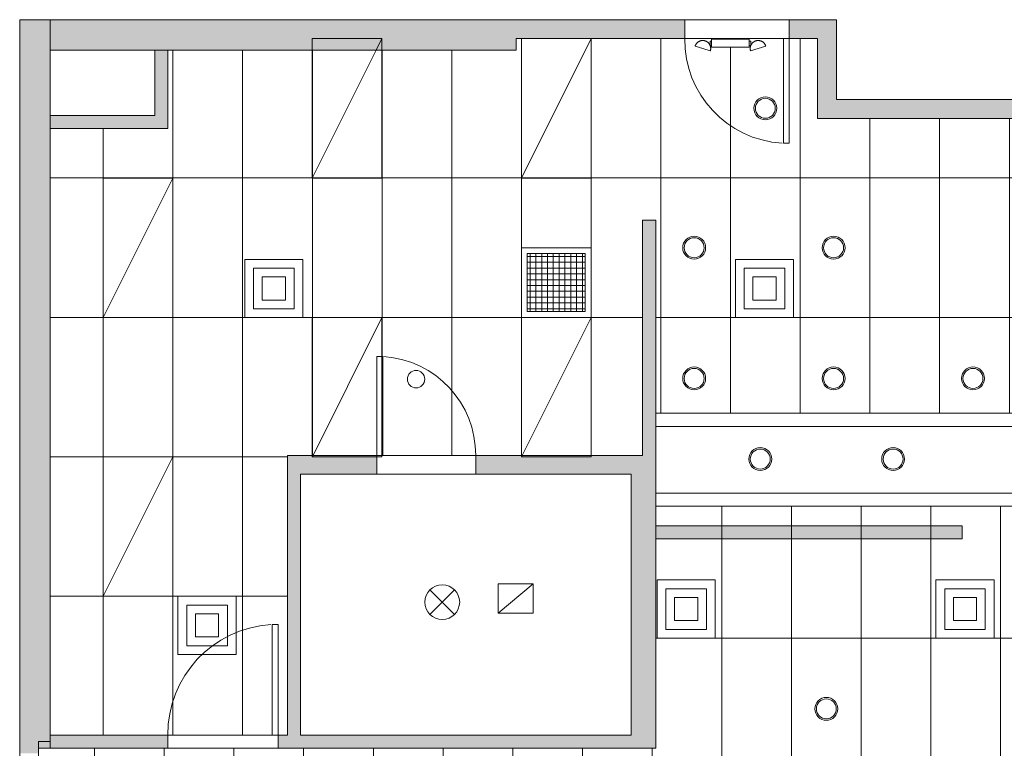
# Model space of a CAD drawing. Header units: inches. Extents: x -283 to 374, y -282 to 262.
# Tile 2 of 5: x -283 to 57, y 11 to 262. Entities that reach past the tile are written whole.
import ezdxf

# ---------------------------------------------------------------- set-up
doc = ezdxf.new("R2010")
doc.units = ezdxf.units.IN
doc.header["$MEASUREMENT"] = 0
for name, color, linetype, lineweight in [('A-CLNG', 13, 'Continuous', 9), ('A-CLNG-PATT', 13, 'Continuous', 9), ('A-DETL-MBND', 5, 'Continuous', 9), ('A-DOOR', 31, 'Continuous', 9), ('A-GENM', 13, 'Continuous', 9), ('A-WALL', 90, 'Continuous', 9), ('A-WALL-PATT', 111, 'Continuous', 9), ('E-ELEC-FIXT', 91, 'Continuous', 9), ('E-LITE-EQPM', 33, 'Continuous', 9), ('Q-SPCQ', 91, 'Continuous', 9)]:
    doc.layers.add(name, color=color, linetype=linetype, lineweight=lineweight)
pattern_1 = [(270, (55.233, 0.723), (-24, -1e-15), []), (180, (55.233, 0.723), (6e-15, 48), [])]

# ---------------------------------------------------------------- blocks, each defined once
blk = doc.blocks.new('Planitar - Single Door_Flush Panel - 2_-10_ x 6_-8_-3154542-Main Floor')
at = {"layer": 'A-DOOR', "lineweight": 18}
for p, q in [((15, -3.25), (15, -37.27)), ((17.01, -3.25), (15, -3.25)), ((17.01, -3.25), (17.01, -37.27)), ((17.01, -37.27), (15, -37.27))]:
    blk.add_line(p, q, dxfattribs=at)
at = {"layer": 'A-DOOR'}
blk.add_arc((16.78, -3.55), 33.79, 179.4911, 266.2584, dxfattribs=at)
blk = doc.blocks.new('Planitar - Single Door_Flush Panel - 3_-2_ x 6_-8_-3154516-Main Floor')
at = {"layer": 'A-DOOR', "lineweight": 18}
for p, q in [((16.99, 2.25), (16.99, 40.25)), ((19, 40.25), (16.99, 40.25)), ((19, 2.25), (19, 40.25)), ((19, 2.25), (16.99, 2.25))]:
    blk.add_line(p, q, dxfattribs=at)
at = {"layer": 'A-DOOR'}
blk.add_arc((18.77, 2.55), 37.77, 93.5352, 180.4552, dxfattribs=at)
blk = doc.blocks.new('Planitar - Single Door_Flush Panel - 3_-0_ x 6_-8_-3154584-Main Floor')
at = {"layer": 'A-DOOR', "lineweight": 18}
for p, q in [((16, -3.25), (16, -39.27)), ((18.01, -3.25), (16, -3.25)), ((18.01, -3.25), (18.01, -39.27)), ((18.01, -39.27), (16, -39.27))]:
    blk.add_line(p, q, dxfattribs=at)
at = {"layer": 'A-DOOR'}
blk.add_arc((17.78, -3.55), 35.8, 179.5197, 266.3668, dxfattribs=at)
blk = doc.blocks.new('Air Diffuser - Square - Air Diffuser - Square-3101284-Main Floor')
at = {"layer": 'E-ELEC-FIXT'}
for p, q in [((-10, -10), (-10, 10)), ((-10, 10), (10, 10)), ((-7, 7), (7, 7)), ((-7, -7), (-7, 7)), ((7, 7), (7, -7)), ((10, 10), (10, -10)), ((-4, -4), (-4, 4)), ((-4, 4), (4, 4)), ((4, 4), (4, -4)), ((4, -4), (-4, -4)), ((10, -10), (-10, -10)), ((7, -7), (-7, -7))]:
    blk.add_line(p, q, dxfattribs=at)
blk = doc.blocks.new('2x4 Flourescent Light - 2x4 Flourescent Light-V5-Main Floor')
at = {"layer": 'E-ELEC-FIXT'}
for p, q in [((12, 24), (-12, -24)), ((-12, -24), (-12, 24)), ((-12, 24), (12, 24)), ((12, 24), (12, -24)), ((12, -24), (-12, -24))]:
    blk.add_line(p, q, dxfattribs=at)
blk = doc.blocks.new('2x4 Flourescent Light - 2x4 Flourescent Light-V6-Main Floor')
at = {"layer": 'E-ELEC-FIXT'}
for p, q in [((-12, 20), (-12, 24)), ((-12, 24), (12, 24)), ((12, 24), (10, 20)), ((12, 24), (12, 20)), ((10, 20), (-12, -24)), ((-12, -24), (-12, 20)), ((12, 20), (12, -24)), ((12, -24), (-12, -24))]:
    blk.add_line(p, q, dxfattribs=at)
blk = doc.blocks.new('2x4 Flourescent Light - 2x4 Flourescent Light-V7-Main Floor')
at = {"layer": 'E-ELEC-FIXT'}
for p, q in [((-12, -23.5), (-12, 24)), ((-12, 24), (12, 24)), ((12, 24), (-11.75, -23.5)), ((12, 24), (12, -23.5)), ((-11.75, -23.5), (-12, -24)), ((-12, -24), (-12, -23.5)), ((12, -23.5), (12, -24)), ((12, -24), (-12, -24))]:
    blk.add_line(p, q, dxfattribs=at)
blk = doc.blocks.new('2x4 Flourescent Light - 2x4 Flourescent Light-V8-Main Floor')
at = {"layer": 'E-ELEC-FIXT'}
for p, q in [((-12, -23.5), (-12, 24)), ((-12, 24), (12, 24)), ((12, 24), (-11.75, -23.5)), ((12, 24), (12, -23.5)), ((-11.75, -23.5), (-12, -24)), ((-12, -24), (-12, -23.5)), ((12, -23.5), (12, -24)), ((8.22, -24), (-12, -24)), ((10.24, -24), (8.23, -24)), ((12, -24), (10.24, -24))]:
    blk.add_line(p, q, dxfattribs=at)
blk = doc.blocks.new('Air Grill 2X2 - Air Grill 2X2-3143860-Main Floor')
at = {"layer": 'A-GENM'}
for p, q in [((-12, -12), (-12, 12)), ((-12, 12), (12, 12)), ((12, 12), (12, -12)), ((-10, -10), (-10, 10)), ((-10, 10), (10, 10)), ((10, 9), (-10, 9)), ((10, 7), (-10, 7)), ((-9, 10), (-9, -10)), ((-7, 10), (-7, -10)), ((-5, 10), (-5, -10)), ((-3, 10), (-3, -10)), ((-1, 10), (-1, -10)), ((1, 10), (1, -10)), ((3, 10), (3, -10)), ((5, 10), (5, -10)), ((7, 10), (7, -10)), ((9, 10), (9, -10)), ((10, 10), (10, -10)), ((10, 5), (-10, 5)), ((10, 3), (-10, 3)), ((10, 1), (-10, 1)), ((10, -1), (-10, -1)), ((10, -3), (-10, -3)), ((10, -5), (-10, -5)), ((10, -7), (-10, -7)), ((10, -9), (-10, -9)), ((10, -10), (-10, -10)), ((12, -12), (-12, -12))]:
    blk.add_line(p, q, dxfattribs=at)
blk = doc.blocks.new('Exhaust Fan - Exhaust Fan-3148417-Main Floor')
at = {"layer": 'A-GENM'}
for p, q in [((-6, -4.75), (6, 5.25)), ((-6, -4.75), (-6, 5.25)), ((-6, 5.25), (6, 5.25)), ((-6, -4.75), (-6, 5.25)), ((-6, 5.25), (6, 5.25)), ((6, 5.25), (6, -4.75)), ((6, 5.25), (6, -4.75)), ((6, -4.75), (-6, -4.75)), ((6, -4.75), (-6, -4.75))]:
    blk.add_line(p, q, dxfattribs=at)
blk = doc.blocks.new('Ceiling Mounted Light - Ceiling Mounted Light-3130869-Main Floor')
at = {"layer": 'A-GENM'}
for p, q in [((4.22, 4.26), (-4.26, -4.22)), ((-4.22, 4.26), (4.26, -4.22))]:
    blk.add_line(p, q, dxfattribs=at)
for start, end in [(360, 180), (0, 180), (180, 360), (180, 360)]:
    blk.add_arc((0, 0), 6, start, end, dxfattribs=at)
blk = doc.blocks.new('2x4 Flourescent Light - 2x4 Flourescent Light-3128305-Main Floor')
at = {"layer": 'E-ELEC-FIXT'}
for p, q in [((12, 24), (-12, -24)), ((-12, -24), (-12, 24)), ((-12, 24), (12, 24)), ((12, 24), (12, -24)), ((12, -24), (-12, -24))]:
    blk.add_line(p, q, dxfattribs=at)
blk = doc.blocks.new('Emergency Light- Ceiling Mounted - Emergency Light- Ceiling Mounted-3120708-Main Floor')
at = {"layer": 'A-GENM'}
for start, end in [(0, 180), (180, 360)]:
    blk.add_arc((0, 0), 3, start, end, dxfattribs=at)
blk = doc.blocks.new('Emergency Battery Unit - EX-V9-Main Floor')
at = {"layer": 'Q-SPCQ'}
for p, q in [((-7.02, 38.15), (-7.02, 36.65)), ((-6.52, 38.15), (-7.02, 38.15)), ((6.48, 38.77), (-6.52, 38.77)), ((-6.52, 38.77), (-6.52, 36.02)), ((6.48, 36.02), (6.48, 38.77)), ((6.48, 38.15), (6.98, 38.15)), ((6.98, 36.65), (6.98, 38.15)), ((-12.2, 36.42), (-9.57, 35.61)), ((-9.57, 35.61), (-6.94, 34.81)), ((-6.52, 36.65), (-7.02, 36.65)), ((-6.52, 36.02), (6.48, 36.02)), ((6.48, 36.65), (6.98, 36.65)), ((6.9, 34.81), (9.53, 35.61)), ((9.53, 35.61), (12.16, 36.42))]:
    blk.add_line(p, q, dxfattribs=at)
at = {"layer": 'Q-SPCQ', "flags": 128}
for points in [[(-12.2, 36.42), (-12.16, 36.52), (-12.12, 36.62), (-12.08, 36.73), (-12.03, 36.82), (-11.98, 36.92), (-11.93, 37.02), (-11.87, 37.11), (-11.81, 37.2), (-11.74, 37.29), (-11.68, 37.38), (-11.6, 37.46), (-11.53, 37.54), (-11.45, 37.62), (-11.37, 37.69), (-11.28, 37.76), (-11.2, 37.83), (-11.11, 37.89), (-11.01, 37.95), (-10.92, 38.01), (-10.82, 38.06), (-10.72, 38.11), (-10.62, 38.15), (-10.52, 38.19), (-10.42, 38.23), (-10.31, 38.26), (-10.2, 38.29), (-10.1, 38.31), (-9.99, 38.33), (-9.88, 38.34), (-9.77, 38.35), (-9.66, 38.36), (-9.55, 38.36), (-9.44, 38.36), (-9.33, 38.35), (-9.22, 38.34), (-9.11, 38.32), (-9, 38.3), (-8.9, 38.28), (-8.79, 38.25), (-8.69, 38.22), (-8.58, 38.18), (-8.48, 38.14), (-8.38, 38.09), (-8.28, 38.04), (-8.19, 37.99), (-8.09, 37.93), (-8, 37.87), (-7.91, 37.81), (-7.82, 37.74), (-7.74, 37.67), (-7.66, 37.59), (-7.58, 37.52), (-7.51, 37.44), (-7.44, 37.35), (-7.37, 37.27), (-7.3, 37.18), (-7.24, 37.08), (-7.19, 36.99), (-7.13, 36.89), (-7.08, 36.8), (-7.04, 36.7), (-7, 36.59), (-6.96, 36.49), (-6.93, 36.38), (-6.9, 36.28), (-6.87, 36.17), (-6.85, 36.06), (-6.84, 35.95), (-6.83, 35.85), (-6.82, 35.74), (-6.82, 35.63), (-6.82, 35.52), (-6.82, 35.41), (-6.83, 35.3), (-6.85, 35.19), (-6.87, 35.08), (-6.89, 34.97), (-6.92, 34.86), (-6.94, 34.81)], [(6.9, 34.81), (6.87, 34.91), (6.84, 35.02), (6.82, 35.13), (6.8, 35.24), (6.79, 35.35), (6.78, 35.46), (6.78, 35.57), (6.78, 35.68), (6.78, 35.79), (6.79, 35.9), (6.81, 36), (6.82, 36.11), (6.85, 36.22), (6.87, 36.33), (6.9, 36.43), (6.94, 36.54), (6.98, 36.64), (7.02, 36.74), (7.07, 36.84), (7.12, 36.94), (7.17, 37.03), (7.23, 37.13), (7.3, 37.22), (7.36, 37.31), (7.43, 37.39), (7.5, 37.47), (7.58, 37.55), (7.66, 37.63), (7.74, 37.7), (7.83, 37.77), (7.91, 37.84), (8, 37.9), (8.1, 37.96), (8.19, 38.02), (8.29, 38.07), (8.39, 38.11), (8.49, 38.16), (8.59, 38.2), (8.7, 38.23), (8.8, 38.26), (8.91, 38.29), (9.02, 38.31), (9.12, 38.33), (9.23, 38.35), (9.34, 38.36), (9.45, 38.36), (9.56, 38.36), (9.67, 38.36), (9.78, 38.35), (9.89, 38.34), (10, 38.32), (10.11, 38.3), (10.21, 38.27), (10.32, 38.25), (10.43, 38.21), (10.53, 38.17), (10.63, 38.13), (10.73, 38.09), (10.83, 38.04), (10.92, 37.98), (11.02, 37.92), (11.11, 37.86), (11.2, 37.8), (11.28, 37.73), (11.37, 37.66), (11.45, 37.58), (11.52, 37.5), (11.6, 37.42), (11.67, 37.34), (11.74, 37.25), (11.8, 37.16), (11.86, 37.07), (11.92, 36.97), (11.97, 36.88), (12.02, 36.78), (12.06, 36.68), (12.1, 36.58), (12.14, 36.47), (12.16, 36.42)]]:
    blk.add_lwpolyline(points, dxfattribs=at)
blk = doc.blocks.new('Recessed Light _1_ - 8_-3267528-Main Floor')
at = {"layer": 'E-LITE-EQPM'}
for radius, start, end in [(3.94, 360, 180), (3.94, 360, 180), (3.44, 0, 180), (3.94, 180, 360), (3.94, 180, 360), (3.44, 180, 360)]:
    blk.add_arc((0, 0), radius, start, end, dxfattribs=at)
blk = doc.blocks.new('Recessed Light _1_ - 8_-3273648-Main Floor')
at = {"layer": 'E-LITE-EQPM'}
for radius, start, end in [(3.94, 360, 180), (3.94, 360, 180), (3.44, 0, 180), (3.94, 180, 360), (3.94, 180, 360), (3.44, 180, 360)]:
    blk.add_arc((0, 0), radius, start, end, dxfattribs=at)

msp = doc.modelspace()

# ---------------------------------------------------------------- hatches: boundary and pattern name
at = {"layer": 'A-CLNG-PATT', "lineweight": 18}
h = msp.add_hatch(dxfattribs=at)
h.set_pattern_fill('FP_4', color=256, style=0, pattern_type=2)
h.set_pattern_definition([(270, (58.233, 15.098), (-24, -1e-15), []), (180, (58.233, 15.1), (-6e-15, 48), [])])
h.paths.add_polyline_path([(-193.52, 15.35), (-190.27, 15.35), (-190.27, 111.6), (-68.02, 111.6), (-68.02, 192.6), (-63.52, 192.6), (-63.52, 126.1), (250.23, 126.1), (250.23, 134.35), (281.48, 134.35), (281.48, 161.85), (250.23, 161.85), (250.23, 227.6), (226.48, 227.6), (226.48, 150.1), (69.48, 150.1), (69.48, 227.6), (-7.77, 227.6), (-7.77, 255.1), (-111.52, 255.1), (-111.52, 251.1), (-231.52, 251.1), (-231.52, 224.1), (-272.02, 224.1), (-272.02, 15.35), (-231.52, 15.35)], flags=0)
h.paths.add_polyline_path([(-50.86, 134.71), (-51.99, 135.12), (-52.9, 135.89), (-53.5, 136.92), (-53.7, 138.1), (-53.5, 139.27), (-52.9, 140.31), (-51.97, 141.08), (-50.86, 141.48), (-49.67, 141.48), (-48.55, 141.07), (-47.63, 140.31), (-47.04, 139.27), (-46.83, 138.1), (-47.04, 136.92), (-47.63, 135.89), (-48.55, 135.12), (-49.67, 134.71)], flags=0)
h.paths.add_polyline_path([(-2.86, 134.71), (-3.99, 135.12), (-4.9, 135.89), (-5.5, 136.92), (-5.7, 138.1), (-5.5, 139.27), (-4.9, 140.31), (-3.99, 141.07), (-2.86, 141.48), (-1.67, 141.48), (-0.55, 141.07), (0.37, 140.31), (0.96, 139.27), (1.17, 138.1), (0.96, 136.92), (0.37, 135.89), (-0.55, 135.12), (-1.67, 134.71)], flags=0)
h.paths.add_polyline_path([(45.14, 134.71), (44.01, 135.12), (43.1, 135.89), (42.5, 136.92), (42.3, 138.1), (42.5, 139.27), (43.1, 140.31), (44.01, 141.07), (45.14, 141.48), (46.33, 141.48), (47.45, 141.07), (48.37, 140.31), (48.96, 139.27), (49.17, 138.1), (48.96, 136.92), (48.37, 135.89), (47.45, 135.12), (46.33, 134.71)], flags=0)
h.paths.add_polyline_path([(93.14, 134.71), (92.01, 135.12), (91.1, 135.89), (90.5, 136.92), (90.3, 138.1), (90.5, 139.27), (91.1, 140.31), (92.01, 141.07), (93.14, 141.48), (94.33, 141.48), (95.45, 141.07), (96.37, 140.31), (96.96, 139.27), (97.17, 138.1), (96.96, 136.92), (96.37, 135.89), (95.45, 135.12), (94.33, 134.71)], flags=0)
h.paths.add_polyline_path([(141.14, 134.71), (140.01, 135.12), (139.1, 135.89), (138.5, 136.92), (138.3, 138.1), (138.5, 139.27), (139.1, 140.31), (140.01, 141.07), (141.14, 141.48), (142.33, 141.48), (143.45, 141.07), (144.37, 140.31), (144.96, 139.27), (145.17, 138.1), (144.96, 136.92), (144.37, 135.89), (143.45, 135.12), (142.33, 134.71)], flags=0)
h.paths.add_polyline_path([(189.14, 134.71), (188.01, 135.12), (187.1, 135.89), (186.5, 136.92), (186.3, 138.1), (186.5, 139.27), (187.1, 140.31), (188.01, 141.07), (189.14, 141.48), (190.33, 141.48), (191.45, 141.07), (192.37, 140.31), (192.96, 139.27), (193.17, 138.1), (192.96, 136.92), (192.37, 135.89), (191.45, 135.12), (190.33, 134.71)], flags=0)
h.paths.add_polyline_path([(271.93, 135.63), (247.93, 135.63), (247.93, 159.63), (271.93, 159.63), (271.93, 142.76)], flags=0)
h.paths.add_polyline_path([(-50.86, 179.71), (-51.99, 180.12), (-52.9, 180.89), (-53.5, 181.92), (-53.7, 183.1), (-53.5, 184.27), (-52.9, 185.31), (-51.97, 186.08), (-50.86, 186.48), (-49.67, 186.48), (-48.55, 186.07), (-47.63, 185.31), (-47.04, 184.27), (-46.83, 183.1), (-47.04, 181.92), (-47.63, 180.89), (-48.55, 180.12), (-49.67, 179.71)], flags=0)
h.paths.add_polyline_path([(-2.86, 179.71), (-3.99, 180.12), (-4.9, 180.89), (-5.5, 181.92), (-5.7, 183.1), (-5.5, 184.27), (-4.9, 185.31), (-3.99, 186.07), (-2.86, 186.48), (-1.67, 186.48), (-0.55, 186.07), (0.37, 185.31), (0.96, 184.27), (1.17, 183.1), (0.96, 181.92), (0.37, 180.89), (-0.55, 180.12), (-1.67, 179.71)], flags=0)
h.paths.add_polyline_path([(237.89, 192.71), (236.76, 193.12), (235.85, 193.89), (235.25, 194.92), (235.05, 196.1), (235.25, 197.27), (235.85, 198.31), (236.76, 199.07), (237.89, 199.48), (239.08, 199.48), (240.2, 199.07), (241.12, 198.31), (241.71, 197.27), (241.92, 196.1), (241.71, 194.92), (241.12, 193.89), (240.2, 193.12), (239.08, 192.71)], flags=0)
h.paths.add_polyline_path([(-26.36, 227.71), (-27.49, 228.12), (-28.4, 228.89), (-29, 229.92), (-29.2, 231.1), (-29, 232.27), (-28.4, 233.31), (-27.49, 234.07), (-26.36, 234.48), (-25.17, 234.48), (-24.05, 234.07), (-23.13, 233.31), (-22.54, 232.27), (-22.33, 231.1), (-22.54, 229.92), (-23.13, 228.89), (-24.05, 228.12), (-25.17, 227.71)], flags=0)
h.paths.add_polyline_path([(-30.87, 250.88), (-30.97, 251.7), (-30.95, 252.15), (-30.69, 252.87), (-30.33, 253.45), (-30.05, 253.72), (-29.39, 254.17), (-28.46, 254.41), (-27.94, 254.4), (-27.37, 254.28), (-26.6, 253.87), (-26.17, 253.47), (-25.83, 252.95), (-25.61, 252.49), (-30.82, 250.9)], flags=0)
h.paths.add_polyline_path([(-44.7, 250.88), (-49.96, 252.49), (-49.52, 253.31), (-49.22, 253.66), (-48.71, 254.04), (-48.02, 254.33), (-47.37, 254.42), (-46.82, 254.36), (-46.08, 254.1), (-45.3, 253.52), (-45.06, 253.18), (-44.76, 252.58), (-44.63, 252.15), (-44.63, 251.42), (-44.7, 250.91)], flags=0)
h.paths.add_polyline_path([(-31.29, 252.1), (-44.29, 252.11), (-44.29, 252.72), (-44.79, 252.72), (-44.79, 254.22), (-44.29, 254.22), (-44.29, 254.85), (-31.29, 254.85), (-31.29, 254.22), (-30.79, 254.22), (-30.82, 252.72), (-31.29, 252.72), (-31.29, 252.13)], flags=0)
h = msp.add_hatch(dxfattribs=at)
h.set_pattern_fill('FP_5', color=256, style=0, pattern_type=2)
h.set_pattern_definition(pattern_1)
h.paths.add_polyline_path([(367.23, -238.15), (367.23, -68.65), (250.23, -68.65), (250.23, -57.9), (227.98, -57.9), (227.98, -36.65), (250.23, -36.65), (250.23, 94.1), (-63.52, 94.1), (-63.52, 87.35), (41.98, 87.35), (41.98, 82.85), (-63.52, 82.85), (-63.52, 10.85), (-276.02, 10.85), (-276.02, -23.65), (-246.52, -23.65), (-246.52, -68.9), (-276.02, -68.9), (-276.02, -197.65), (-235.27, -197.65), (-235.27, -238.15), (-31.77, -238.15), (-31.77, -211.65), (14.23, -211.65), (14.23, -238.15), (169.25, -238.15), (169.25, -237.53), (168.75, -237.53), (168.79, -236.03), (169.25, -236.03), (169.25, -235.4), (182.25, -235.41), (182.25, -236.03), (182.75, -236.03), (182.75, -237.53), (182.25, -237.53), (182.25, -238.15), (223.73, -238.15), (223.73, -211.65), (262.48, -211.65), (262.48, -238.15), (359.64, -238.15)], flags=0)
h.paths.add_polyline_path([(185.43, -237.73), (184.79, -237.66), (184.05, -237.41), (183.27, -236.82), (183.02, -236.48), (182.72, -235.88), (182.59, -235.45), (182.59, -234.73), (182.67, -234.19), (187.93, -235.79), (187.48, -236.63), (187.19, -236.96), (186.68, -237.34), (185.98, -237.64), (185.53, -237.71)], flags=0)
h.paths.add_polyline_path([(166.08, -237.73), (165.34, -237.58), (164.57, -237.17), (164.14, -236.77), (163.75, -236.16), (163.58, -235.79), (168.84, -234.21), (168.93, -235), (168.91, -235.45), (168.65, -236.18), (168.29, -236.76), (168.01, -237.03), (167.36, -237.48), (166.43, -237.72), (166.23, -237.72)], flags=0)
h.paths.add_polyline_path([(-197.44, -217), (-198.56, -216.6), (-199.47, -215.83), (-200.07, -214.79), (-200.28, -213.62), (-200.07, -212.44), (-199.47, -211.41), (-198.56, -210.64), (-197.44, -210.23), (-196.24, -210.23), (-195.12, -210.64), (-194.21, -211.41), (-193.61, -212.44), (-193.4, -213.62), (-193.61, -214.79), (-194.21, -215.83), (-195.12, -216.6), (-196.24, -217)], flags=0)
h.paths.add_polyline_path([(-125.44, -217), (-126.56, -216.6), (-127.47, -215.83), (-128.07, -214.79), (-128.28, -213.62), (-128.07, -212.44), (-127.47, -211.41), (-126.56, -210.64), (-125.44, -210.23), (-124.24, -210.23), (-123.12, -210.64), (-122.21, -211.41), (-121.61, -212.44), (-121.4, -213.62), (-121.61, -214.79), (-122.21, -215.83), (-123.12, -216.6), (-124.24, -217)], flags=0)
h.paths.add_polyline_path([(-53.44, -217), (-54.56, -216.6), (-55.47, -215.83), (-56.07, -214.79), (-56.28, -213.62), (-56.07, -212.44), (-55.47, -211.41), (-54.56, -210.64), (-53.44, -210.23), (-52.24, -210.23), (-51.12, -210.64), (-50.21, -211.41), (-49.61, -212.44), (-49.4, -213.62), (-49.61, -214.79), (-50.21, -215.83), (-51.12, -216.6), (-52.24, -217)], flags=0)
h.paths.add_polyline_path([(42.56, -217), (41.44, -216.6), (40.53, -215.83), (39.93, -214.79), (39.72, -213.62), (39.93, -212.44), (40.53, -211.41), (41.44, -210.64), (42.56, -210.23), (43.76, -210.23), (44.88, -210.64), (45.79, -211.41), (46.39, -212.44), (46.6, -213.62), (46.39, -214.79), (45.79, -215.83), (44.88, -216.6), (43.76, -217)], flags=0)
h.paths.add_polyline_path([(114.56, -217), (113.44, -216.6), (112.53, -215.83), (111.93, -214.79), (111.72, -213.62), (111.93, -212.44), (112.53, -211.41), (113.44, -210.64), (114.56, -210.23), (115.76, -210.23), (116.88, -210.64), (117.79, -211.41), (118.39, -212.44), (118.6, -213.62), (118.39, -214.79), (117.79, -215.83), (116.88, -216.6), (115.76, -217)], flags=0)
h.paths.add_polyline_path([(186.56, -217), (185.44, -216.6), (184.53, -215.83), (183.93, -214.79), (183.72, -213.62), (183.93, -212.44), (184.53, -211.41), (185.44, -210.64), (186.56, -210.23), (187.76, -210.23), (188.88, -210.64), (189.79, -211.41), (190.39, -212.44), (190.6, -213.62), (190.39, -214.79), (189.79, -215.83), (188.88, -216.6), (187.76, -217)], flags=0)
h.paths.add_polyline_path([(282.56, -217), (281.44, -216.6), (280.53, -215.83), (279.93, -214.79), (279.72, -213.62), (279.93, -212.44), (280.53, -211.41), (281.44, -210.64), (282.56, -210.23), (283.76, -210.23), (284.88, -210.64), (285.79, -211.41), (286.39, -212.44), (286.6, -213.62), (286.39, -214.79), (285.79, -215.83), (284.88, -216.6), (283.76, -217)], flags=0)
h.paths.add_polyline_path([(330.56, -217), (329.44, -216.6), (328.53, -215.83), (327.93, -214.79), (327.72, -213.62), (327.93, -212.44), (328.53, -211.41), (329.44, -210.64), (330.56, -210.23), (331.76, -210.23), (332.88, -210.64), (333.79, -211.41), (334.39, -212.44), (334.6, -213.62), (334.39, -214.79), (333.79, -215.83), (332.88, -216.6), (331.76, -217), (331.53, -217)], flags=0)
h.paths.add_polyline_path([(-149.36, -171.04), (-150.49, -170.63), (-151.4, -169.86), (-152, -168.83), (-152.2, -167.65), (-152, -166.48), (-151.4, -165.44), (-150.49, -164.68), (-149.36, -164.27), (-148.17, -164.27), (-147.05, -164.68), (-146.13, -165.44), (-145.54, -166.48), (-145.33, -167.65), (-145.54, -168.83), (-146.13, -169.86), (-147.05, -170.63), (-148.17, -171.04)], flags=0)
h.paths.add_polyline_path([(90.56, -169), (89.44, -168.6), (88.53, -167.83), (87.93, -166.79), (87.72, -165.62), (87.93, -164.44), (88.53, -163.41), (89.44, -162.64), (90.56, -162.23), (91.76, -162.23), (92.88, -162.64), (93.79, -163.41), (94.39, -164.44), (94.6, -165.62), (94.39, -166.79), (93.79, -167.83), (92.88, -168.6), (91.76, -169)], flags=0)
h.paths.add_polyline_path([(265.25, -143.37), (265.25, -142.75), (264.75, -142.75), (264.78, -141.25), (265.25, -141.25), (265.25, -140.62), (278.25, -140.63), (278.25, -141.25), (278.75, -141.25), (278.75, -142.75), (278.25, -142.75), (278.25, -143.37), (265.52, -143.37)], flags=0)
h.paths.add_polyline_path([(-93.06, -143.28), (-104.33, -143.28), (-104.33, -142.65), (-104.83, -142.65), (-104.79, -141.15), (-104.33, -141.15), (-104.33, -140.53), (-91.33, -140.54), (-91.33, -141.15), (-90.83, -141.15), (-90.83, -142.65), (-91.33, -142.65), (-91.33, -143.28)], flags=0)
h.paths.add_polyline_path([(281.42, -142.95), (280.78, -142.88), (280.04, -142.63), (279.26, -142.04), (279.08, -141.82), (278.72, -141.1), (278.59, -140.67), (278.58, -140.03), (278.67, -139.4), (283.93, -141.01), (283.48, -141.83), (283.19, -142.18), (282.68, -142.56), (282.07, -142.84), (281.53, -142.93)], flags=0)
h.paths.add_polyline_path([(262.07, -142.95), (261.32, -142.8), (260.57, -142.39), (260.13, -141.99), (259.79, -141.47), (259.57, -141.01), (264.84, -139.43), (264.93, -140.22), (264.87, -140.81), (264.65, -141.4), (264.29, -141.98), (264.01, -142.24), (263.36, -142.7), (262.42, -142.93), (262.23, -142.94)], flags=0)
h.paths.add_polyline_path([(-88.15, -142.86), (-88.79, -142.78), (-89.54, -142.53), (-90.31, -141.94), (-90.49, -141.72), (-90.86, -141.01), (-90.99, -140.58), (-91, -139.94), (-90.91, -139.31), (-85.65, -140.92), (-86.09, -141.74), (-86.39, -142.09), (-86.94, -142.49), (-87.5, -142.75), (-88.07, -142.84)], flags=0)
h.paths.add_polyline_path([(-107.5, -142.86), (-108.26, -142.7), (-109.01, -142.3), (-109.44, -141.89), (-109.78, -141.37), (-110, -140.92), (-104.74, -139.34), (-104.65, -140.13), (-104.67, -140.58), (-104.92, -141.3), (-105.28, -141.88), (-105.58, -142.16), (-106.22, -142.6), (-107.15, -142.84), (-107.35, -142.85)], flags=0)
h.paths.add_polyline_path([(-221.36, -123.04), (-222.49, -122.63), (-223.4, -121.86), (-224, -120.83), (-224.2, -119.65), (-224, -118.48), (-223.4, -117.44), (-222.49, -116.68), (-221.36, -116.27), (-220.17, -116.27), (-219.05, -116.68), (-218.13, -117.44), (-217.54, -118.48), (-217.33, -119.65), (-217.54, -120.83), (-218.13, -121.86), (-219.05, -122.63), (-220.17, -123.04)], flags=0)
h.paths.add_polyline_path([(-173.36, -123.04), (-174.49, -122.63), (-175.4, -121.86), (-176, -120.83), (-176.2, -119.65), (-176, -118.48), (-175.4, -117.44), (-174.49, -116.68), (-173.36, -116.27), (-172.17, -116.27), (-171.05, -116.68), (-170.13, -117.44), (-169.54, -118.48), (-169.33, -119.65), (-169.54, -120.83), (-170.13, -121.86), (-171.05, -122.63), (-172.17, -123.04)], flags=0)
h.paths.add_polyline_path([(-101.36, -121.04), (-102.49, -120.63), (-103.4, -119.86), (-104, -118.83), (-104.2, -117.65), (-104, -116.48), (-103.4, -115.44), (-102.49, -114.68), (-101.36, -114.27), (-100.17, -114.27), (-99.05, -114.68), (-98.13, -115.44), (-97.54, -116.48), (-97.33, -117.65), (-97.54, -118.83), (-98.13, -119.86), (-99.05, -120.63), (-100.17, -121.04)], flags=0)
h.paths.add_polyline_path([(-29.44, -121.04), (-30.56, -120.63), (-31.47, -119.86), (-32.07, -118.83), (-32.28, -117.65), (-32.07, -116.48), (-31.47, -115.44), (-30.56, -114.68), (-29.44, -114.27), (-28.24, -114.27), (-27.12, -114.68), (-26.21, -115.44), (-25.61, -116.48), (-25.4, -117.65), (-25.61, -118.83), (-26.21, -119.86), (-27.12, -120.63), (-28.24, -121.04)], flags=0)
h.paths.add_polyline_path([(42.64, -121.04), (41.51, -120.63), (40.6, -119.86), (40, -118.83), (39.8, -117.65), (40, -116.48), (40.6, -115.44), (41.51, -114.68), (42.64, -114.27), (43.83, -114.27), (44.95, -114.68), (45.87, -115.44), (46.46, -116.48), (46.67, -117.65), (46.46, -118.83), (45.87, -119.86), (44.95, -120.63), (43.83, -121.04)], flags=0)
h.paths.add_polyline_path([(114.64, -121.04), (113.51, -120.63), (112.6, -119.86), (112, -118.83), (111.8, -117.65), (112, -116.48), (112.6, -115.44), (113.51, -114.68), (114.64, -114.27), (115.83, -114.27), (116.95, -114.68), (117.87, -115.44), (118.46, -116.48), (118.67, -117.65), (118.46, -118.83), (117.87, -119.86), (116.95, -120.63), (115.83, -121.04)], flags=0)
h.paths.add_polyline_path([(186.64, -121.04), (185.51, -120.63), (184.6, -119.86), (184, -118.83), (183.8, -117.65), (184, -116.48), (184.6, -115.44), (185.51, -114.68), (186.64, -114.27), (187.83, -114.27), (188.95, -114.68), (189.87, -115.44), (190.46, -116.48), (190.67, -117.65), (190.46, -118.83), (189.87, -119.86), (188.95, -120.63), (187.83, -121.04)], flags=0)
h.paths.add_polyline_path([(258.64, -121.04), (257.51, -120.63), (256.6, -119.86), (256, -118.83), (255.8, -117.65), (256, -116.48), (256.6, -115.44), (257.51, -114.68), (258.64, -114.27), (259.83, -114.27), (260.95, -114.68), (261.87, -115.44), (262.46, -116.48), (262.67, -117.65), (262.46, -118.83), (261.87, -119.86), (260.95, -120.63), (259.83, -121.04)], flags=0)
h.paths.add_polyline_path([(330.64, -121.04), (329.51, -120.63), (328.6, -119.86), (328, -118.83), (327.8, -117.65), (328, -116.48), (328.6, -115.44), (329.51, -114.68), (330.64, -114.27), (331.83, -114.27), (332.95, -114.68), (333.87, -115.44), (334.46, -116.48), (334.67, -117.65), (334.46, -118.83), (333.87, -119.86), (332.95, -120.63), (331.83, -121.04), (331.53, -121.04)], flags=0)
h.paths.add_polyline_path([(-149.76, -74.7), (-150.88, -74.3), (-151.79, -73.53), (-152.39, -72.5), (-152.6, -71.32), (-152.39, -70.14), (-151.79, -69.11), (-150.88, -68.34), (-149.76, -67.93), (-148.56, -67.93), (-147.44, -68.34), (-146.53, -69.11), (-145.93, -70.14), (-145.72, -71.32), (-145.93, -72.5), (-146.53, -73.53), (-147.44, -74.3), (-148.56, -74.7)], flags=0)
h.paths.add_polyline_path([(90.24, -74.7), (89.12, -74.3), (88.21, -73.53), (87.61, -72.5), (87.4, -71.32), (87.61, -70.14), (88.21, -69.11), (89.12, -68.34), (90.24, -67.93), (91.44, -67.93), (92.56, -68.34), (93.47, -69.11), (94.07, -70.14), (94.28, -71.32), (94.07, -72.5), (93.47, -73.53), (92.56, -74.3), (91.44, -74.7)], flags=0)
h.paths.add_polyline_path([(-0.71, -57.4), (-18.52, -57.4), (-18.52, -27.4), (3.48, -27.4), (3.48, -57.4), (2.82, -57.4)], flags=0)
h.paths.add_polyline_path([(-221.36, -27.04), (-222.49, -26.63), (-223.4, -25.86), (-224, -24.83), (-224.2, -23.65), (-224, -22.48), (-223.4, -21.44), (-222.49, -20.68), (-221.36, -20.27), (-220.17, -20.27), (-219.05, -20.68), (-218.13, -21.44), (-217.54, -22.48), (-217.33, -23.65), (-217.54, -24.83), (-218.13, -25.86), (-219.05, -26.63), (-220.17, -27.04)], flags=0)
h.paths.add_polyline_path([(-173.36, -27.04), (-174.49, -26.63), (-175.4, -25.86), (-176, -24.83), (-176.2, -23.65), (-176, -22.48), (-175.4, -21.44), (-174.49, -20.68), (-173.36, -20.27), (-172.17, -20.27), (-171.05, -20.68), (-170.13, -21.44), (-169.54, -22.48), (-169.33, -23.65), (-169.54, -24.83), (-170.13, -25.86), (-171.05, -26.63), (-172.17, -27.04)], flags=0)
h.paths.add_polyline_path([(-101.36, -27.04), (-102.49, -26.63), (-103.4, -25.86), (-104, -24.83), (-104.2, -23.65), (-104, -22.48), (-103.4, -21.44), (-102.49, -20.68), (-101.36, -20.27), (-100.17, -20.27), (-99.05, -20.68), (-98.13, -21.44), (-97.54, -22.48), (-97.33, -23.65), (-97.54, -24.83), (-98.13, -25.86), (-99.05, -26.63), (-100.17, -27.04)], flags=0)
h.paths.add_polyline_path([(-29.36, -27.04), (-30.49, -26.63), (-31.4, -25.86), (-32, -24.83), (-32.2, -23.65), (-32, -22.48), (-31.4, -21.44), (-30.49, -20.68), (-29.36, -20.27), (-28.17, -20.27), (-27.05, -20.68), (-26.13, -21.44), (-25.54, -22.48), (-25.33, -23.65), (-25.54, -24.83), (-26.13, -25.86), (-27.05, -26.63), (-28.17, -27.04)], flags=0)
h.paths.add_polyline_path([(114.24, -26.7), (113.12, -26.3), (112.21, -25.53), (111.61, -24.5), (111.4, -23.32), (111.61, -22.14), (112.21, -21.11), (113.12, -20.34), (114.24, -19.93), (115.44, -19.93), (116.56, -20.34), (117.47, -21.11), (118.07, -22.14), (118.28, -23.32), (118.07, -24.5), (117.47, -25.53), (116.56, -26.3), (115.44, -26.7)], flags=0)
h.paths.add_polyline_path([(186.24, -26.7), (185.12, -26.3), (184.21, -25.53), (183.61, -24.5), (183.4, -23.32), (183.61, -22.14), (184.21, -21.11), (185.12, -20.34), (186.24, -19.93), (187.44, -19.93), (188.56, -20.34), (189.47, -21.11), (190.07, -22.14), (190.28, -23.32), (190.07, -24.5), (189.47, -25.53), (188.56, -26.3), (187.44, -26.7)], flags=0)
h.paths.add_polyline_path([(-5.36, 20.96), (-6.49, 21.37), (-7.4, 22.14), (-8, 23.17), (-8.2, 24.35), (-8, 25.52), (-7.4, 26.56), (-6.49, 27.32), (-5.36, 27.73), (-4.17, 27.73), (-3.05, 27.32), (-2.13, 26.56), (-1.54, 25.52), (-1.33, 24.35), (-1.54, 23.17), (-2.13, 22.14), (-3.05, 21.37), (-4.17, 20.96)], flags=0)
h.paths.add_polyline_path([(66.64, 20.96), (65.51, 21.37), (64.6, 22.14), (64, 23.17), (63.8, 24.35), (64, 25.52), (64.6, 26.56), (65.51, 27.32), (66.64, 27.73), (67.83, 27.73), (68.95, 27.32), (69.87, 26.56), (70.46, 25.52), (70.67, 24.35), (70.46, 23.17), (69.87, 22.14), (68.95, 21.37), (67.83, 20.96)], flags=0)
h.paths.add_polyline_path([(138.64, 20.96), (137.51, 21.37), (136.6, 22.14), (136, 23.17), (135.8, 24.35), (136, 25.52), (136.6, 26.56), (137.51, 27.32), (138.64, 27.73), (139.83, 27.73), (140.95, 27.32), (141.87, 26.56), (142.46, 25.52), (142.67, 24.35), (142.46, 23.17), (141.87, 22.14), (140.95, 21.37), (139.83, 20.96)], flags=0)
h.paths.add_polyline_path([(210.64, 20.96), (209.51, 21.37), (208.6, 22.14), (208, 23.17), (207.8, 24.35), (208, 25.52), (208.6, 26.56), (209.51, 27.32), (210.64, 27.73), (211.83, 27.73), (212.95, 27.32), (213.87, 26.56), (214.46, 25.52), (214.67, 24.35), (214.46, 23.17), (213.87, 22.14), (212.95, 21.37), (211.83, 20.96)], flags=0)
h.paths.add_polyline_path([(66.64, 67.84), (65.51, 68.25), (64.6, 69.01), (64, 70.05), (63.8, 71.22), (64, 72.4), (64.6, 73.43), (65.51, 74.2), (66.64, 74.61), (67.83, 74.61), (68.95, 74.2), (69.87, 73.43), (70.46, 72.4), (70.67, 71.22), (70.46, 70.05), (69.87, 69.01), (68.95, 68.25), (67.83, 67.84)], flags=0)
h.paths.add_polyline_path([(114.64, 67.84), (113.51, 68.25), (112.6, 69.01), (112, 70.05), (111.8, 71.22), (112, 72.4), (112.6, 73.43), (113.51, 74.2), (114.64, 74.61), (115.83, 74.61), (116.95, 74.2), (117.87, 73.43), (118.46, 72.4), (118.67, 71.22), (118.46, 70.05), (117.87, 69.01), (116.95, 68.25), (115.83, 67.84)], flags=0)
h.paths.add_polyline_path([(162.64, 67.84), (161.51, 68.25), (160.6, 69.01), (160, 70.05), (159.8, 71.22), (160, 72.4), (160.6, 73.43), (161.51, 74.2), (162.64, 74.61), (163.83, 74.61), (164.95, 74.2), (165.87, 73.43), (166.46, 72.4), (166.67, 71.22), (166.46, 70.05), (165.87, 69.01), (164.95, 68.25), (163.83, 67.84)], flags=0)
h.paths.add_polyline_path([(210.64, 77.17), (209.51, 77.58), (208.6, 78.34), (208, 79.38), (207.8, 80.55), (208, 81.73), (208.6, 82.76), (209.51, 83.53), (210.64, 83.94), (211.83, 83.94), (212.95, 83.53), (213.87, 82.76), (214.46, 81.73), (214.67, 80.55), (214.46, 79.38), (213.87, 78.34), (212.95, 77.58), (211.83, 77.17)], flags=0)
h = msp.add_hatch(dxfattribs=at)
h.set_pattern_fill('FP_5', color=256, style=0, pattern_type=2)
h.set_pattern_definition(pattern_1)
h.paths.add_polyline_path([(41.98, 82.85), (41.98, 87.35), (-63.52, 87.35), (-63.52, 82.85), (39.32, 82.85)], flags=0)
at = {"layer": 'A-WALL-PATT', "transparency": 33554560}
for points in [[(-282.52, 13.1), (-272.02, 13.1), (-272.02, 261.6), (-282.52, 261.6)], [(-111.52, 251.1), (-111.52, 261.6), (-272.02, 261.6), (-272.02, 251.1), (-161.54, 251.1)], [(-7.77, 227.6), (-1.27, 227.6), (-1.27, 255.1), (-7.77, 255.1), (-7.77, 241.24)], [(-231.52, 228.6), (-231.52, 251.1), (-236.02, 251.1), (-236.02, 228.6)], [(250.23, 227.6), (256.23, 227.6), (256.23, 234.1), (-1.27, 234.1), (-1.27, 227.6), (221.96, 227.6)], [(-231.52, 224.1), (-231.52, 228.6), (-272.02, 228.6), (-272.02, 224.1)], [(-63.52, 111.6), (-63.52, 192.6), (-68.02, 192.6), (-68.02, 111.6)], [(-63.52, 15.35), (-63.52, 111.6), (-72.02, 111.6), (-72.02, 15.35)], [(-185.77, 15.35), (-185.77, 105.1), (-190.27, 105.1), (-190.27, 15.35)], [(41.98, 82.85), (41.98, 87.35), (-63.52, 87.35), (-63.52, 82.85), (-51.97, 82.85)]]:
    msp.add_hatch(color=8, dxfattribs=at).paths.add_polyline_path(points, flags=0)
h = msp.add_hatch(color=8, dxfattribs=at)
h.paths.add_polyline_path([(-1.27, 255.1), (-1.27, 261.6), (-17.51, 261.6), (-17.51, 255.1), (-7.77, 255.1)], flags=0)
h.paths.add_polyline_path([(-53.53, 255.1), (-53.53, 261.6), (-111.52, 261.6), (-111.52, 255.1)], flags=0)
h = msp.add_hatch(color=8, dxfattribs=at)
h.paths.add_polyline_path([(-72.02, 105.1), (-72.02, 111.6), (-125.51, 111.6), (-125.51, 105.1), (-79.36, 105.1)], flags=0)
h.paths.add_polyline_path([(-161.54, 105.1), (-159.52, 105.1), (-159.52, 111.6), (-190.27, 111.6), (-190.27, 105.1), (-185.77, 105.1)], flags=0)
h = msp.add_hatch(color=8, dxfattribs=at)
h.paths.add_polyline_path([(-63.52, 10.85), (-63.52, 15.35), (-193.52, 15.35), (-193.52, 10.85), (-106.75, 10.85)], flags=0)
h.paths.add_polyline_path([(-231.52, 10.85), (-231.52, 15.35), (-272.02, 15.35), (-272.02, 13.1), (-276.02, 13.1), (-276.02, 10.85), (-243.72, 10.85)], flags=0)
h = msp.add_hatch(color=8, dxfattribs=at)
h.paths.add_polyline_path([(-276.02, -238.15), (-276.02, -197.65), (-282.52, -197.65), (-282.52, -238.15)], flags=0)
h.paths.add_polyline_path([(-279.77, -70.05), (-276.02, -70.05), (-276.02, -22.91), (-282.52, -22.91), (-282.52, -70.05)], flags=0)
h.paths.add_polyline_path([(-282.52, 9.09), (-276.02, 9.09), (-276.02, 13.1), (-282.52, 13.1), (-282.52, 11.86)], flags=0)

# ---------------------------------------------------------------- linework, layer by layer
at = {"layer": 'A-CLNG'}
for p, q in [((-231.52, 251.1), (-111.52, 251.1)), ((-7.77, 227.6), (226.48, 227.6)), ((-272.02, 15.35), (-272.02, 224.1)), ((-63.52, 126.1), (-63.52, 192.6)), ((250.23, 126.1), (-63.52, 126.1)), ((-63.52, 10.85), (-63.52, 94.1)), ((-63.52, 94.1), (250.23, 94.1)), ((-276.02, 10.85), (-63.52, 10.85))]:
    msp.add_line(p, q, dxfattribs=at)
for centre, start, end in [((-25.77, 231.1), 360, 180), ((-25.77, 231.1), 180, 0), ((-50.27, 183.1), 360, 180), ((-2.27, 183.1), 360, 180), ((-50.27, 183.1), 180, 0), ((-2.27, 183.1), 180, 0), ((-50.27, 138.1), 360, 180), ((-2.27, 138.1), 360, 180), ((45.73, 138.1), 360, 180), ((-50.27, 138.1), 180, 0), ((-2.27, 138.1), 180, 0), ((45.73, 138.1), 180, 0), ((-27.52, 110.35), 360, 180), ((18.23, 110.35), 360, 180), ((-27.52, 110.35), 180, 0), ((18.23, 110.35), 180, 0), ((-4.77, 24.35), 360, 180), ((-4.77, 24.35), 180, 360)]:
    msp.add_arc(centre, 3.44, start, end, dxfattribs=at)
at = {"layer": 'A-DETL-MBND'}
for p, q in [((-282.52, 261.6), (-272.02, 261.6)), ((-282.52, 261.6), (-282.52, -244.65)), ((-272.02, 224.1), (-272.02, 261.6)), ((-272.02, 251.1), (-231.52, 251.1)), ((-272.02, 10.85), (-272.02, 15.35))]:
    msp.add_line(p, q, dxfattribs=at)
at = {"layer": 'A-WALL'}
for p, q in [((-272.02, 261.6), (-1.27, 261.6)), ((-53.53, 261.6), (-53.53, 255.1)), ((-17.51, 255.1), (-17.51, 261.6)), ((-1.27, 261.6), (-1.27, 234.1)), ((-111.52, 255.1), (-111.52, 251.1)), ((-7.77, 255.1), (-111.52, 255.1)), ((-7.77, 227.6), (-7.77, 255.1)), ((-236.02, 228.6), (-236.02, 251.1)), ((-231.52, 251.1), (-231.52, 224.1)), ((-1.27, 234.1), (249.73, 234.1)), ((-272.02, 228.6), (-236.02, 228.6)), ((-231.52, 224.1), (-272.02, 224.1)), ((-68.02, 111.6), (-68.02, 192.6)), ((-68.02, 192.6), (-63.52, 192.6)), ((-63.52, 94.1), (-63.52, 126.1)), ((-63.52, 121.6), (250.23, 121.6)), ((-68.02, 111.6), (-190.27, 111.6)), ((-190.27, 15.35), (-190.27, 111.6)), ((-159.52, 111.6), (-159.52, 105.1)), ((-125.51, 105.1), (-125.51, 111.6)), ((-185.77, 105.1), (-72.02, 105.1)), ((-185.77, 105.1), (-185.77, 15.35)), ((-72.02, 15.35), (-72.02, 105.1)), ((250.23, 98.6), (-63.52, 98.6)), ((-63.52, 87.35), (41.98, 87.35)), ((41.98, 87.35), (41.98, 82.85)), ((41.98, 82.85), (-63.52, 82.85)), ((-190.27, 15.35), (-272.02, 15.35)), ((-231.52, 15.35), (-231.52, 10.85)), ((-193.52, 10.85), (-193.52, 15.35)), ((-185.77, 15.35), (-72.02, 15.35)), ((-272.02, 13.1), (-276.02, 13.1)), ((-276.02, -197.65), (-276.02, 13.1))]:
    msp.add_line(p, q, dxfattribs=at)

# ---------------------------------------------------------------- block references
at = {"layer": 'A-DOOR'}
for name, p in [('Planitar - Single Door_Flush Panel - 3_-0_ x 6_-8_-3154584-Main Floor', (-35.52, 258.35)), ('Planitar - Single Door_Flush Panel - 3_-2_ x 6_-8_-3154516-Main Floor', (-212.52, 13.1))]:
    msp.add_blockref(name, p, dxfattribs=at)
at = {"layer": 'A-DOOR', "rotation": 180}
msp.add_blockref('Planitar - Single Door_Flush Panel - 2_-10_ x 6_-8_-3154542-Main Floor', (-142.52, 108.35), dxfattribs=at)
at = {"layer": 'A-GENM'}
for name, p in [('Air Grill 2X2 - Air Grill 2X2-3143860-Main Floor', (-97.77, 171.1)), ('Emergency Light- Ceiling Mounted - Emergency Light- Ceiling Mounted-3120708-Main Floor', (-146.02, 137.85)), ('Ceiling Mounted Light - Ceiling Mounted Light-3130869-Main Floor', (-137.02, 61.1)), ('Exhaust Fan - Exhaust Fan-3148417-Main Floor', (-111.77, 62.1))]:
    msp.add_blockref(name, p, dxfattribs=at)
at = {"layer": 'E-ELEC-FIXT'}
for name, p in [('2x4 Flourescent Light - 2x4 Flourescent Light-V6-Main Floor', (-169.77, 231.1)), ('2x4 Flourescent Light - 2x4 Flourescent Light-V5-Main Floor', (-97.77, 231.1)), ('2x4 Flourescent Light - 2x4 Flourescent Light-3128305-Main Floor', (-241.77, 183.1)), ('Air Diffuser - Square - Air Diffuser - Square-3101284-Main Floor', (-195.02, 169.1)), ('Air Diffuser - Square - Air Diffuser - Square-3101284-Main Floor', (-26.02, 169.1)), ('2x4 Flourescent Light - 2x4 Flourescent Light-V8-Main Floor', (-169.77, 135.1)), ('2x4 Flourescent Light - 2x4 Flourescent Light-V7-Main Floor', (-97.77, 135.1)), ('2x4 Flourescent Light - 2x4 Flourescent Light-3128305-Main Floor', (-241.77, 87.1)), ('Air Diffuser - Square - Air Diffuser - Square-3101284-Main Floor', (-53.02, 58.72)), ('Air Diffuser - Square - Air Diffuser - Square-3101284-Main Floor', (42.98, 58.72)), ('Air Diffuser - Square - Air Diffuser - Square-3101284-Main Floor', (-218.02, 53.1))]:
    msp.add_blockref(name, p, dxfattribs=at)
at = {"layer": 'E-LITE-EQPM'}
for name, p in [('Recessed Light _1_ - 8_-3267528-Main Floor', (-25.77, 231.1)), ('Recessed Light _1_ - 8_-3267528-Main Floor', (-50.27, 183.1)), ('Recessed Light _1_ - 8_-3267528-Main Floor', (-2.27, 183.1)), ('Recessed Light _1_ - 8_-3267528-Main Floor', (-50.27, 138.1)), ('Recessed Light _1_ - 8_-3267528-Main Floor', (-2.27, 138.1)), ('Recessed Light _1_ - 8_-3267528-Main Floor', (45.73, 138.1)), ('Recessed Light _1_ - 8_-3273648-Main Floor', (-27.52, 110.35)), ('Recessed Light _1_ - 8_-3273648-Main Floor', (18.23, 110.35)), ('Recessed Light _1_ - 8_-3267528-Main Floor', (-4.77, 24.35))]:
    msp.add_blockref(name, p, dxfattribs=at)
at = {"layer": 'Q-SPCQ'}
msp.add_blockref('Emergency Battery Unit - EX-V9-Main Floor', (-37.77, 216.07), dxfattribs=at)

doc.saveas('drawing.dxf')
